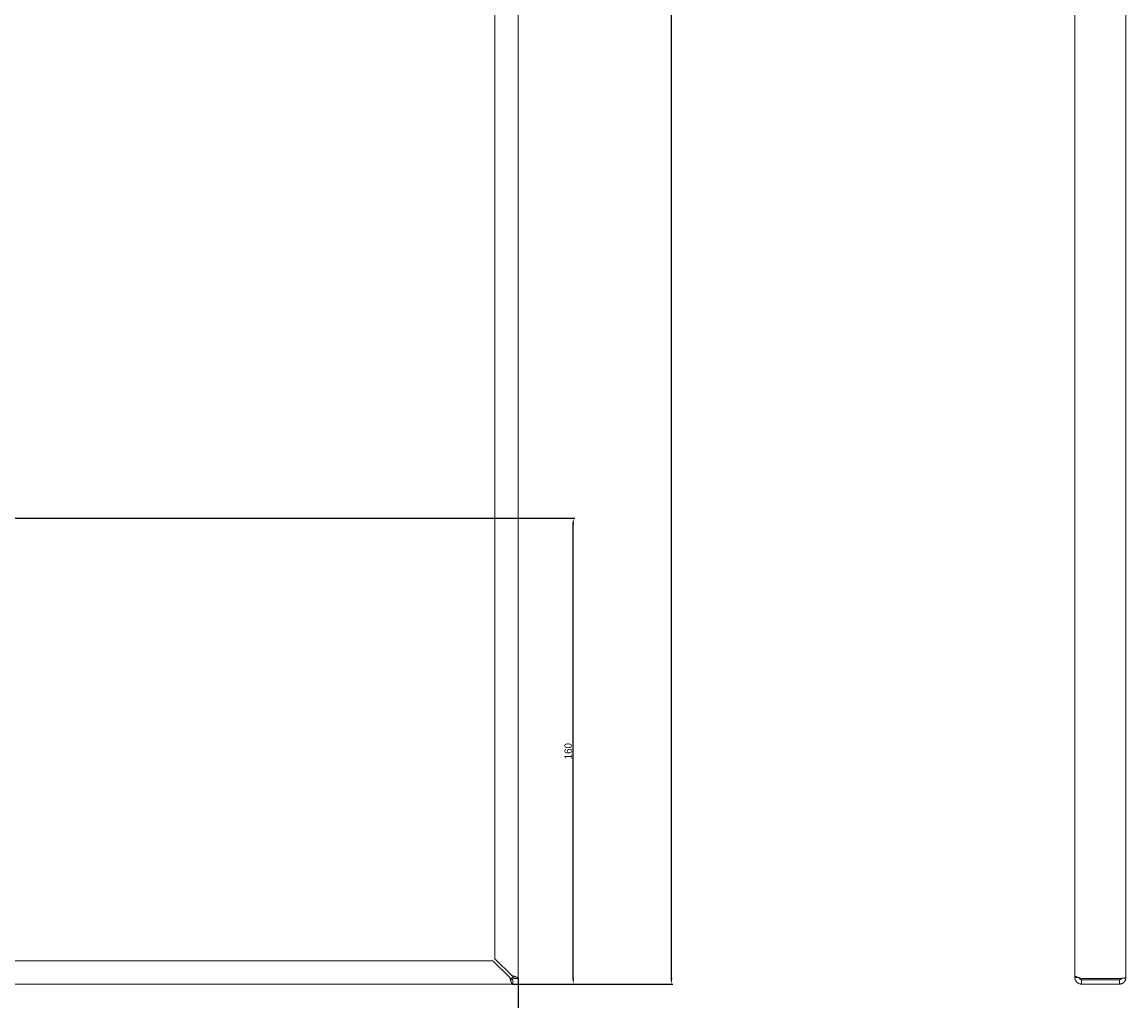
# Model space of a CAD drawing. Header units: millimetres. Extents: x 7284 to 21933, y -3393 to -31.
# Tile 38 of 60: x 12936 to 13315, y -2712 to -2376. Entities that reach past the tile are written whole.
import ezdxf

# ---------------------------------------------------------------- set-up
doc = ezdxf.new("R2010")
doc.units = ezdxf.units.MM
doc.header["$PDSIZE"] = -1
doc.layers.add('60', color=7, linetype='Continuous', true_color=0xffffff)
doc.layers.add('dim', color=84, linetype='Continuous', lineweight=9)
doc.dimstyles.new('ISO-25', dxfattribs={"dimtxt": 2.5, "dimasz": 2.5, "dimexe": 1.25, "dimexo": 0.625, "dimtad": 1, "dimtxsty": 'Standard', "dimcen": 2.5, "dimadec": 0, "dimazin": 0, "dimtfac": 1, "dimtmove": 0, "dimatfit": 3, "dimfxl": 1, "dimarcsym": 0})

# ---------------------------------------------------------------- blocks, each defined once
blk = doc.blocks.new('*D73')
at = {"layer": 'Defpoints', "color": 0, "transparency": 16777216}
for p in [(13104.36, -1726.12), (13158.86, -1726.12), (13104.35, -2706.42)]:
    blk.add_point(p, dxfattribs=at)
at = {"layer": 'dim', "color": 0, "linetype": 'Continuous', "lineweight": -2, "transparency": 16777216}
for p, q in [((13104.36, -1726.12), (13159.36, -1726.12)), ((13158.86, -2704.42), (13158.86, -1728.12)), ((13104.35, -2706.42), (13159.36, -2706.42))]:
    blk.add_line(p, q, dxfattribs=at)
at = {"layer": 'dim', "color": 0, "transparency": 16777216}
for points in [[(13158.53, -1728.12), (13159.19, -1728.12), (13158.86, -1726.12)], [(13158.53, -2704.42), (13159.19, -2704.42), (13158.86, -2706.42)]]:
    blk.add_solid(points, dxfattribs=at)
at = {"layer": 'dim', "color": 0, "transparency": 16777216, "insert": (13156.9, -2216.27), "char_height": 2.5, "attachment_point": 5, "rotation": 90}
blk.add_mtext('980,3', dxfattribs=at)
blk = doc.blocks.new('*D74')
at = {"layer": 'Defpoints', "color": 0, "transparency": 16777216}
for p in [(12556.86, -2704.51), (13106.26, -2704.51), (13106.26, -2747.6)]:
    blk.add_point(p, dxfattribs=at)
at = {"layer": 'dim', "color": 0, "linetype": 'Continuous', "lineweight": -2, "transparency": 16777216}
for p, q in [((12556.86, -2704.51), (12556.86, -2748.1)), ((13106.26, -2704.51), (13106.26, -2748.1)), ((12558.86, -2747.6), (13104.26, -2747.6))]:
    blk.add_line(p, q, dxfattribs=at)
at = {"layer": 'dim', "color": 0, "transparency": 16777216}
for points in [[(12558.86, -2747.27), (12558.86, -2747.93), (12556.86, -2747.6)], [(13104.26, -2747.27), (13104.26, -2747.93), (13106.26, -2747.6)]]:
    blk.add_solid(points, dxfattribs=at)
at = {"layer": 'dim', "color": 0, "transparency": 16777216, "insert": (12831.56, -2745.64), "char_height": 2.5, "attachment_point": 5}
blk.add_mtext('549,4', dxfattribs=at)
blk = doc.blocks.new('*D75')
at = {"layer": 'Defpoints', "color": 0, "transparency": 16777216}
for p in [(12869.76, -2601.42), (13106.26, -2704.51), (12869.76, -2726.07)]:
    blk.add_point(p, dxfattribs=at)
at = {"layer": 'dim', "color": 0, "linetype": 'Continuous', "lineweight": -2, "transparency": 16777216}
for p, q in [((12869.76, -2601.42), (12869.76, -2726.57)), ((13106.26, -2704.51), (13106.26, -2726.57)), ((13104.26, -2726.07), (12871.76, -2726.07))]:
    blk.add_line(p, q, dxfattribs=at)
at = {"layer": 'dim', "color": 0, "transparency": 16777216}
for points in [[(12871.76, -2725.74), (12871.76, -2726.4), (12869.76, -2726.07)], [(13104.26, -2725.74), (13104.26, -2726.4), (13106.26, -2726.07)]]:
    blk.add_solid(points, dxfattribs=at)
at = {"layer": 'dim', "color": 0, "transparency": 16777216, "insert": (12988.01, -2724.11), "char_height": 2.5, "attachment_point": 5}
blk.add_mtext('236,5', dxfattribs=at)
blk = doc.blocks.new('*D76')
at = {"layer": 'Defpoints', "color": 0, "transparency": 16777216}
for p in [(12927.26, -2546.42), (13125.15, -2546.42), (13104.35, -2706.42)]:
    blk.add_point(p, dxfattribs=at)
at = {"layer": 'dim', "color": 0, "linetype": 'Continuous', "lineweight": -2, "transparency": 16777216}
for p, q in [((12927.26, -2546.42), (13125.65, -2546.42)), ((13125.15, -2704.42), (13125.15, -2548.42)), ((13104.35, -2706.42), (13125.65, -2706.42))]:
    blk.add_line(p, q, dxfattribs=at)
at = {"layer": 'dim', "color": 0, "transparency": 16777216}
for points in [[(13124.81, -2548.42), (13125.48, -2548.42), (13125.15, -2546.42)], [(13124.81, -2704.42), (13125.48, -2704.42), (13125.15, -2706.42)]]:
    blk.add_solid(points, dxfattribs=at)
at = {"layer": 'dim', "color": 0, "transparency": 16777216, "insert": (13123.4, -2626.42), "char_height": 2.5, "attachment_point": 5, "rotation": 90}
blk.add_mtext('160', dxfattribs=at)

msp = doc.modelspace()

# ---------------------------------------------------------------- linework, layer by layer
at = {"layer": '60', "color": 7, "linetype": 'Continuous', "lineweight": 18}
for p, q in [((13106.263, -1728.023), (13106.263, -2704.508)), ((13314.924, -1728.315), (13314.924, -2704.215)), ((13297.424, -1729.023), (13297.424, -2703.508)), ((13098.263, -1734.823), (13098.263, -2697.708)), ((13097.556, -2698.415), (12565.571, -2698.415)), ((13097.556, -2698.415), (13103.356, -2704.215)), ((13104.063, -2703.508), (13098.263, -2697.708)), ((13104.356, -2704.915), (13104.356, -2706.415)), ((13104.763, -2704.508), (13106.263, -2704.508)), ((13297.424, -2703.508), (13297.424, -2704.215)), ((13297.424, -2704.215), (13298.649, -2704.215)), ((13299.624, -2704.508), (13312.724, -2704.508)), ((13312.724, -2704.915), (13299.624, -2704.915)), ((13299.624, -2704.915), (13299.624, -2706.415)), ((13312.724, -2704.915), (13312.724, -2706.415)), ((13104.356, -2706.415), (12558.771, -2706.415)), ((13312.724, -2706.415), (13299.624, -2706.415))]:
    msp.add_line(p, q, dxfattribs=at)
at = {"layer": '60', "color": 7, "linetype": 'Continuous', "lineweight": 13}
for p, q in [((13106.263, -2704.506), (13106.263, -1728.025)), ((13314.924, -2704.216), (13314.924, -1728.315)), ((12558.773, -2706.415), (13104.354, -2706.415))]:
    msp.add_line(p, q, dxfattribs=at)
at = {"layer": '60', "color": 7, "linetype": 'Continuous', "lineweight": 18}
for points, knots in [([(13103.356, -2704.215), (13103.398, -2704.262), (13103.44, -2704.307), (13103.523, -2704.397), (13103.564, -2704.44), (13103.616, -2704.493), (13103.627, -2704.504), (13103.647, -2704.525), (13103.658, -2704.535), (13103.689, -2704.565), (13103.71, -2704.585), (13103.773, -2704.642), (13103.814, -2704.678), (13103.877, -2704.726), (13103.898, -2704.742), (13103.94, -2704.771), (13103.982, -2704.799), (13104.023, -2704.822), (13104.065, -2704.844), (13104.086, -2704.854), (13104.149, -2704.88), (13104.19, -2704.893), (13104.252, -2704.906), (13104.283, -2704.911), (13104.314, -2704.914), (13104.335, -2704.915), (13104.346, -2704.915), (13104.356, -2704.915)], [0, 0, 0, 0, 0.125, 0.125, 0.25, 0.25, 0.28125, 0.28125, 0.3125, 0.3125, 0.375, 0.375, 0.5, 0.5, 0.5625, 0.5625, 0.625, 0.6875, 0.6875, 0.75, 0.75, 0.875, 0.875, 0.9375, 0.96875, 0.96875, 1, 1, 1, 1]), ([(13103.356, -2704.215), (13103.398, -2704.361), (13103.44, -2704.504), (13103.502, -2704.714), (13103.523, -2704.784), (13103.554, -2704.887), (13103.564, -2704.922), (13103.58, -2704.973), (13103.585, -2704.99), (13103.596, -2705.024), (13103.601, -2705.041), (13103.648, -2705.191), (13103.689, -2705.317), (13103.752, -2705.496), (13103.772, -2705.554), (13103.799, -2705.624), (13103.804, -2705.638), (13103.814, -2705.665), (13103.83, -2705.706), (13103.846, -2705.745), (13103.898, -2705.872), (13103.939, -2705.963), (13103.991, -2706.063), (13104.001, -2706.083), (13104.022, -2706.12), (13104.033, -2706.138), (13104.064, -2706.189), (13104.085, -2706.22), (13104.147, -2706.302), (13104.189, -2706.344), (13104.241, -2706.38), (13104.251, -2706.386), (13104.272, -2706.397), (13104.283, -2706.401), (13104.314, -2706.412), (13104.335, -2706.415), (13104.356, -2706.415)], [0, 0, 0, 0, 0.125, 0.125, 0.1875, 0.1875, 0.21875, 0.21875, 0.234375, 0.234375, 0.25, 0.25, 0.375, 0.375, 0.4375, 0.4375, 0.453125, 0.453125, 0.46875, 0.5, 0.5, 0.625, 0.625, 0.65625, 0.65625, 0.6875, 0.6875, 0.75, 0.75, 0.875, 0.875, 0.90625, 0.90625, 0.9375, 0.9375, 1, 1, 1, 1]), ([(13106.263, -2704.508), (13106.263, -2704.466), (13106.249, -2704.425), (13106.207, -2704.363), (13106.19, -2704.342), (13106.159, -2704.311), (13106.147, -2704.3), (13106.129, -2704.285), (13106.123, -2704.279), (13106.11, -2704.269), (13106.103, -2704.264), (13106.041, -2704.217), (13105.973, -2704.175), (13105.854, -2704.113), (13105.811, -2704.092), (13105.753, -2704.066), (13105.742, -2704.061), (13105.718, -2704.05), (13105.682, -2704.035), (13105.645, -2704.019), (13105.518, -2703.967), (13105.407, -2703.926), (13105.258, -2703.874), (13105.227, -2703.863), (13105.165, -2703.842), (13105.134, -2703.832), (13105.038, -2703.8), (13104.973, -2703.78), (13104.774, -2703.717), (13104.637, -2703.676), (13104.46, -2703.624), (13104.424, -2703.613), (13104.352, -2703.592), (13104.316, -2703.582), (13104.208, -2703.55), (13104.136, -2703.529), (13104.063, -2703.508)], [0, 0, 0, 0, 0.125, 0.125, 0.1875, 0.1875, 0.21875, 0.21875, 0.234375, 0.234375, 0.25, 0.25, 0.375, 0.375, 0.4375, 0.4375, 0.453125, 0.453125, 0.46875, 0.5, 0.5, 0.625, 0.625, 0.65625, 0.65625, 0.6875, 0.6875, 0.75, 0.75, 0.875, 0.875, 0.90625, 0.90625, 0.9375, 0.9375, 1, 1, 1, 1]), ([(13104.763, -2704.508), (13104.763, -2704.466), (13104.759, -2704.425), (13104.741, -2704.342), (13104.728, -2704.301), (13104.706, -2704.249), (13104.701, -2704.238), (13104.692, -2704.217), (13104.686, -2704.207), (13104.67, -2704.175), (13104.658, -2704.154), (13104.62, -2704.092), (13104.591, -2704.05), (13104.542, -2703.988), (13104.525, -2703.967), (13104.49, -2703.925), (13104.453, -2703.883), (13104.413, -2703.841), (13104.372, -2703.799), (13104.352, -2703.778), (13104.288, -2703.716), (13104.245, -2703.675), (13104.178, -2703.613), (13104.144, -2703.581), (13104.109, -2703.55), (13104.086, -2703.529), (13104.075, -2703.519), (13104.063, -2703.508)], [0, 0, 0, 0, 0.125, 0.125, 0.25, 0.25, 0.28125, 0.28125, 0.3125, 0.3125, 0.375, 0.375, 0.5, 0.5, 0.5625, 0.5625, 0.625, 0.6875, 0.6875, 0.75, 0.75, 0.875, 0.875, 0.9375, 0.96875, 0.96875, 1, 1, 1, 1]), ([(13104.356, -2704.915), (13104.353, -2704.915), (13104.35, -2704.915), (13104.344, -2704.914), (13104.335, -2704.911), (13104.32, -2704.903), (13104.308, -2704.892), (13104.298, -2704.882), (13104.295, -2704.878), (13104.289, -2704.871), (13104.286, -2704.867), (13104.271, -2704.845), (13104.259, -2704.823), (13104.24, -2704.785), (13104.234, -2704.771), (13104.222, -2704.742), (13104.216, -2704.727), (13104.198, -2704.678), (13104.185, -2704.642), (13104.167, -2704.585), (13104.161, -2704.566), (13104.149, -2704.525), (13104.143, -2704.504), (13104.124, -2704.441), (13104.112, -2704.397), (13104.094, -2704.33), (13104.088, -2704.307), (13104.079, -2704.273), (13104.076, -2704.261), (13104.07, -2704.238), (13104.066, -2704.227), (13104.063, -2704.215)], [0, 0, 0, 0, 0.03125, 0.03125, 0.0625, 0.125, 0.1875, 0.1875, 0.21875, 0.21875, 0.25, 0.25, 0.375, 0.375, 0.4375, 0.4375, 0.5, 0.5, 0.625, 0.625, 0.6875, 0.6875, 0.75, 0.75, 0.875, 0.875, 0.9375, 0.9375, 0.96875, 0.96875, 1, 1, 1, 1]), ([(13104.063, -2704.215), (13104.075, -2704.218), (13104.087, -2704.222), (13104.109, -2704.228), (13104.144, -2704.237), (13104.2, -2704.252), (13104.244, -2704.264), (13104.277, -2704.273), (13104.288, -2704.276), (13104.31, -2704.283), (13104.321, -2704.286), (13104.374, -2704.301), (13104.414, -2704.313), (13104.471, -2704.331), (13104.489, -2704.337), (13104.525, -2704.35), (13104.542, -2704.356), (13104.591, -2704.374), (13104.62, -2704.386), (13104.658, -2704.405), (13104.67, -2704.411), (13104.691, -2704.423), (13104.701, -2704.429), (13104.728, -2704.447), (13104.741, -2704.459), (13104.754, -2704.478), (13104.758, -2704.484), (13104.761, -2704.493), (13104.762, -2704.496), (13104.763, -2704.502), (13104.763, -2704.505), (13104.763, -2704.508)], [0, 0, 0, 0, 0.03125, 0.03125, 0.0625, 0.125, 0.1875, 0.1875, 0.21875, 0.21875, 0.25, 0.25, 0.375, 0.375, 0.4375, 0.4375, 0.5, 0.5, 0.625, 0.625, 0.6875, 0.6875, 0.75, 0.75, 0.875, 0.875, 0.9375, 0.9375, 0.96875, 0.96875, 1, 1, 1, 1]), ([(13299.624, -2704.508), (13299.479, -2704.466), (13299.336, -2704.425), (13299.125, -2704.363), (13299.056, -2704.342), (13298.952, -2704.311), (13298.918, -2704.3), (13298.867, -2704.285), (13298.85, -2704.279), (13298.816, -2704.269), (13298.799, -2704.264), (13298.649, -2704.217), (13298.523, -2704.175), (13298.344, -2704.113), (13298.286, -2704.092), (13298.216, -2704.066), (13298.202, -2704.061), (13298.174, -2704.05), (13298.134, -2704.035), (13298.095, -2704.019), (13297.968, -2703.967), (13297.877, -2703.926), (13297.776, -2703.874), (13297.757, -2703.863), (13297.72, -2703.842), (13297.702, -2703.832), (13297.651, -2703.8), (13297.62, -2703.78), (13297.537, -2703.717), (13297.496, -2703.676), (13297.46, -2703.624), (13297.454, -2703.613), (13297.443, -2703.592), (13297.439, -2703.582), (13297.428, -2703.55), (13297.424, -2703.529), (13297.424, -2703.508)], [0, 0, 0, 0, 0.125, 0.125, 0.1875, 0.1875, 0.21875, 0.21875, 0.234375, 0.234375, 0.25, 0.25, 0.375, 0.375, 0.4375, 0.4375, 0.453125, 0.453125, 0.46875, 0.5, 0.5, 0.625, 0.625, 0.65625, 0.65625, 0.6875, 0.6875, 0.75, 0.75, 0.875, 0.875, 0.90625, 0.90625, 0.9375, 0.9375, 1, 1, 1, 1]), ([(13297.424, -2704.215), (13297.424, -2704.361), (13297.439, -2704.504), (13297.481, -2704.714), (13297.498, -2704.784), (13297.529, -2704.887), (13297.541, -2704.922), (13297.559, -2704.973), (13297.565, -2704.99), (13297.578, -2705.024), (13297.585, -2705.041), (13297.647, -2705.191), (13297.715, -2705.317), (13297.834, -2705.496), (13297.877, -2705.554), (13297.934, -2705.624), (13297.946, -2705.638), (13297.97, -2705.665), (13298.006, -2705.706), (13298.043, -2705.745), (13298.17, -2705.872), (13298.281, -2705.963), (13298.43, -2706.063), (13298.46, -2706.083), (13298.523, -2706.12), (13298.554, -2706.138), (13298.65, -2706.189), (13298.715, -2706.22), (13298.914, -2706.302), (13299.051, -2706.344), (13299.228, -2706.38), (13299.264, -2706.386), (13299.335, -2706.397), (13299.371, -2706.401), (13299.479, -2706.412), (13299.552, -2706.415), (13299.624, -2706.415)], [0, 0, 0, 0, 0.125, 0.125, 0.1875, 0.1875, 0.21875, 0.21875, 0.234375, 0.234375, 0.25, 0.25, 0.375, 0.375, 0.4375, 0.4375, 0.453125, 0.453125, 0.46875, 0.5, 0.5, 0.625, 0.625, 0.65625, 0.65625, 0.6875, 0.6875, 0.75, 0.75, 0.875, 0.875, 0.90625, 0.90625, 0.9375, 0.9375, 1, 1, 1, 1]), ([(13298.924, -2704.215), (13298.924, -2704.262), (13298.929, -2704.307), (13298.947, -2704.397), (13298.96, -2704.44), (13298.982, -2704.493), (13298.986, -2704.504), (13298.996, -2704.525), (13299.001, -2704.535), (13299.018, -2704.565), (13299.029, -2704.585), (13299.068, -2704.642), (13299.097, -2704.678), (13299.145, -2704.726), (13299.163, -2704.742), (13299.198, -2704.771), (13299.235, -2704.799), (13299.275, -2704.822), (13299.315, -2704.844), (13299.336, -2704.854), (13299.4, -2704.88), (13299.443, -2704.893), (13299.51, -2704.906), (13299.544, -2704.911), (13299.578, -2704.914), (13299.601, -2704.915), (13299.613, -2704.915), (13299.624, -2704.915)], [0, 0, 0, 0, 0.125, 0.125, 0.25, 0.25, 0.28125, 0.28125, 0.3125, 0.3125, 0.375, 0.375, 0.5, 0.5, 0.5625, 0.5625, 0.625, 0.6875, 0.6875, 0.75, 0.75, 0.875, 0.875, 0.9375, 0.96875, 0.96875, 1, 1, 1, 1]), ([(13312.724, -2706.415), (13312.796, -2706.415), (13312.939, -2706.408), (13313.082, -2706.387), (13313.189, -2706.366), (13313.224, -2706.358), (13313.294, -2706.341), (13313.329, -2706.331), (13313.432, -2706.3), (13313.567, -2706.251), (13313.697, -2706.19), (13313.793, -2706.139), (13313.824, -2706.121), (13313.887, -2706.084), (13313.917, -2706.064), (13314.067, -2705.964), (13314.178, -2705.873), (13314.305, -2705.746), (13314.342, -2705.707), (13314.378, -2705.666), (13314.402, -2705.639), (13314.414, -2705.625), (13314.471, -2705.555), (13314.514, -2705.497), (13314.634, -2705.317), (13314.702, -2705.191), (13314.764, -2705.041), (13314.771, -2705.024), (13314.784, -2704.99), (13314.79, -2704.973), (13314.808, -2704.922), (13314.82, -2704.887), (13314.851, -2704.784), (13314.886, -2704.645), (13314.917, -2704.432), (13314.924, -2704.288), (13314.924, -2704.215)], [0, 0, 0, 0, 0.0625, 0.125, 0.125, 0.15625, 0.15625, 0.1875, 0.1875, 0.25, 0.3125, 0.3125, 0.34375, 0.34375, 0.375, 0.375, 0.5, 0.5, 0.53125, 0.546875, 0.546875, 0.5625, 0.5625, 0.625, 0.625, 0.75, 0.75, 0.765625, 0.765625, 0.78125, 0.78125, 0.8125, 0.8125, 0.875, 0.9375, 1, 1, 1, 1]), ([(13314.924, -2704.215), (13314.924, -2704.221), (13314.921, -2704.228), (13314.91, -2704.237), (13314.906, -2704.24), (13314.895, -2704.246), (13314.889, -2704.249), (13314.854, -2704.264), (13314.812, -2704.276), (13314.743, -2704.292), (13314.729, -2704.295), (13314.698, -2704.301), (13314.682, -2704.304), (13314.63, -2704.313), (13314.593, -2704.319), (13314.473, -2704.337), (13314.382, -2704.35), (13314.268, -2704.363), (13314.255, -2704.365), (13314.228, -2704.368), (13314.215, -2704.37), (13314.175, -2704.374), (13314.147, -2704.377), (13314.064, -2704.386), (13313.948, -2704.398), (13313.764, -2704.417), (13313.634, -2704.429), (13313.5, -2704.441), (13313.432, -2704.447), (13313.294, -2704.459), (13313.155, -2704.472), (13313.013, -2704.484), (13312.905, -2704.493), (13312.869, -2704.496), (13312.797, -2704.502), (13312.76, -2704.505), (13312.724, -2704.508)], [0, 0, 0, 0, 0.0625, 0.0625, 0.09375, 0.09375, 0.125, 0.125, 0.25, 0.25, 0.28125, 0.28125, 0.3125, 0.3125, 0.375, 0.375, 0.5, 0.5, 0.515625, 0.515625, 0.53125, 0.53125, 0.5625, 0.5625, 0.625, 0.6875, 0.75, 0.75, 0.8125, 0.8125, 0.875, 0.9375, 0.9375, 0.96875, 0.96875, 1, 1, 1, 1]), ([(13312.724, -2704.915), (13312.736, -2704.915), (13312.747, -2704.915), (13312.77, -2704.914), (13312.805, -2704.911), (13312.861, -2704.903), (13312.905, -2704.892), (13312.938, -2704.882), (13312.949, -2704.878), (13312.971, -2704.871), (13312.982, -2704.867), (13313.035, -2704.845), (13313.075, -2704.823), (13313.132, -2704.785), (13313.15, -2704.771), (13313.186, -2704.742), (13313.203, -2704.727), (13313.252, -2704.678), (13313.281, -2704.642), (13313.319, -2704.585), (13313.331, -2704.566), (13313.352, -2704.525), (13313.362, -2704.504), (13313.375, -2704.473), (13313.38, -2704.462), (13313.383, -2704.452)], [0, 0, 0, 0, 0.0400248, 0.0400248, 0.0800496, 0.1600992, 0.2401488, 0.2401488, 0.2801736, 0.2801736, 0.3201984, 0.3201984, 0.4802975, 0.4802975, 0.5603471, 0.5603471, 0.6403967, 0.6403967, 0.8004959, 0.8004959, 0.8805455, 0.8805455, 0.9605951, 0.9605951, 1, 1, 1, 1])]:
    msp.add_open_spline(points, degree=3, knots=knots, dxfattribs=at)

# ---------------------------------------------------------------- dimensions: what is measured, and where the dimension line sits
at = {"layer": 'dim'}
for base, p2, picture, middle in [((13158.861, -1726.115), (13104.356, -1726.115), '*D73', (13156.902, -2216.265)), ((13125.147, -2546.415), (12927.263, -2546.415), '*D76', (13123.397, -2626.415))]:
    dim = msp.add_linear_dim(base=base, p1=(13104.354, -2706.415), p2=p2, angle=90, dimstyle='ISO-25', override={"dimasz": 2, "dimexe": 0.49975, "dimexo": 0, "dimgap": 0.49975, "dimadec": 2, "dimazin": 2, "dimtzin": 0, "dimarcsym": 1}, dxfattribs=at)
    dim.commit()
    dim.dimension.update_dxf_attribs({"geometry": picture, "text_midpoint": middle})
for base, p1, p2, picture, middle in [((12869.763, -2726.069), (13106.263, -2704.506), (12869.763, -2601.415), '*D75', (12988.013, -2724.109)), ((13106.263, -2747.601), (12556.863, -2704.508), (13106.263, -2704.508), '*D74', (12831.563, -2745.642))]:
    dim = msp.add_linear_dim(base=base, p1=p1, p2=p2, dimstyle='ISO-25', override={"dimasz": 2, "dimexe": 0.49975, "dimexo": 0, "dimgap": 0.49975, "dimadec": 2, "dimazin": 2, "dimtzin": 0, "dimarcsym": 1}, dxfattribs=at)
    dim.commit()
    dim.dimension.update_dxf_attribs({"geometry": picture, "text_midpoint": middle})

doc.saveas('drawing.dxf')
